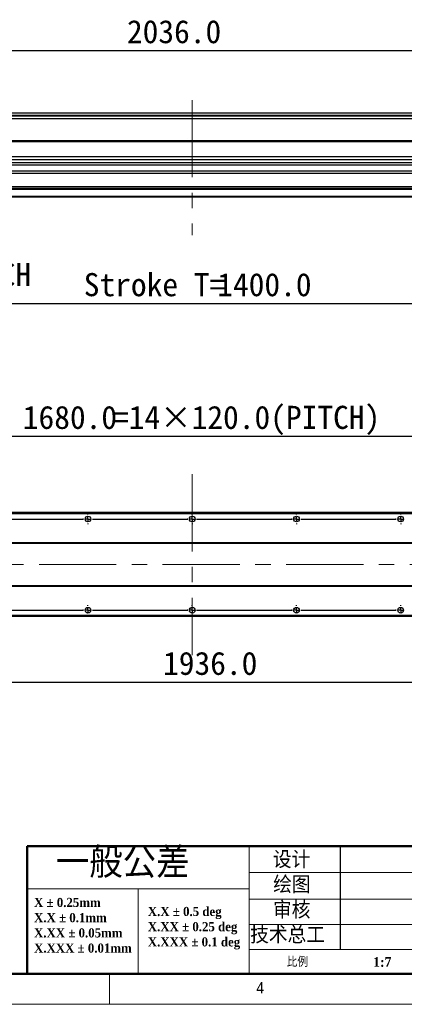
# Model space of a CAD drawing. Header units: millimetres. Extents: x 35 to 2905, y 35 to 2044.
# Tile 3 of 8: x 1017 to 1460, y 35 to 1168. Entities that reach past the tile are written whole.
import ezdxf

# ---------------------------------------------------------------- set-up
doc = ezdxf.new("R2010")
doc.units = ezdxf.units.MM
doc.header["$LTSCALE"] = 7
doc.linetypes.add('CENTERX2', pattern=[20.32, 12.7, -2.54, 2.54, -2.54])
doc.layers.add('DIMNS', color=7, linetype='Continuous')
doc.styles.add('SLDTEXTSTYLE1', font='Gothic.ttf', dxfattribs={"width": 0.913})
doc.styles.add('SLDTEXTSTYLE2', font='timesbd.ttf', dxfattribs={"width": 0.933})
doc.styles.add('SLDTEXTSTYLE4', font='txt', dxfattribs={"bigfont": 'bigfont'})
doc.styles.add('SLDTEXTSTYLE8', font='txt')
doc.styles.add('SLDTEXTSTYLE9', font='txt', dxfattribs={"bigfont": 'bigfont'})
doc.dimstyles.new('SLDDIMSTYLE0', dxfattribs={"dimtxt": 26.6, "dimasz": 14, "dimexe": 0, "dimexo": 0.0625, "dimgap": 6.65, "dimtad": 2, "dimdec": 1, "dimrnd": 1e-09, "dimzin": 4, "dimdsep": 46, "dimtxsty": 'SLDTEXTSTYLE8', "dimsah": 1, "dimcen": 0.09, "dimadec": 0, "dimazin": 1, "dimtfac": 1, "dimtdec": 1, "dimtofl": 0, "dimtmove": 0, "dimatfit": 3, "dimfxl": 0, "dimfrac": 2, "dimtolj": 1, "dimtzin": 12, "dimarcsym": 0})

# ---------------------------------------------------------------- blocks, each defined once
blk = doc.blocks.new('SW_NOTE_0')
at = {"color": 0, "linetype": 'Continuous', "lineweight": 0, "char_height": 10.5, "attachment_point": 1, "style": 'SLDTEXTSTYLE2'}
for s, insert in [('X.X ± 0.5 deg', (0, 13.8)), ('X.XX ± 0.25 deg', (0, -3.7)), ('X.XXX ± 0.1 deg', (0, -21.2))]:
    blk.add_mtext(s, dxfattribs=dict(at, insert=insert))
blk = doc.blocks.new('SW_NOTE_1')
at = {"color": 0, "linetype": 'Continuous', "lineweight": 0, "char_height": 10.5, "attachment_point": 1, "style": 'SLDTEXTSTYLE2'}
for s, insert in [('X ± 0.25mm ', (0, 13.8)), ('X.X ± 0.1mm', (0, -3.7))]:
    blk.add_mtext(s, dxfattribs=dict(at, insert=insert))
blk = doc.blocks.new('SW_NOTE_2')
at = {"color": 0, "linetype": 'Continuous', "lineweight": 0, "char_height": 10.5, "attachment_point": 1, "style": 'SLDTEXTSTYLE2'}
for s, insert in [('X.XX ± 0.05mm', (0, 13.8)), ('X.XXX ± 0.01mm', (0, -3.7))]:
    blk.add_mtext(s, dxfattribs=dict(at, insert=insert))
blk = doc.blocks.new('_D')
at = {"layer": 'DIMNS'}
for p, q in [((197.4, 1039.8), (197.4, 1139.5)), ((2233.4, 1039.8), (2233.4, 1139.5)), ((197.4, 1132.5), (2233.4, 1132.5))]:
    blk.add_line(p, q, dxfattribs=at)
for points in [[(197.4, 1132.5), (211.4, 1130.4), (211.4, 1134.6)], [(2233.4, 1132.5), (2219.4, 1134.6), (2219.4, 1130.4)]]:
    blk.add_solid(points, dxfattribs=at)
at = {"layer": 'DIMNS', "insert": (1140.2, 1167.4), "char_height": 26.6, "attachment_point": 1, "style": 'SLDTEXTSTYLE8'}
blk.add_mtext('2036.0', dxfattribs=at)
blk = doc.blocks.new('_D_3')
at = {"layer": 'DIMNS'}
for p, q in [((498.9, 1022.6), (498.9, 834.4)), ((1898.9, 1019.1), (1898.9, 834.4)), ((498.9, 841.4), (1898.9, 841.4))]:
    blk.add_line(p, q, dxfattribs=at)
for points in [[(498.9, 841.4), (512.9, 839.3), (512.9, 843.5)], [(1898.9, 841.4), (1884.9, 843.5), (1884.9, 839.3)]]:
    blk.add_solid(points, dxfattribs=at)
at = {"layer": 'DIMNS', "char_height": 26.6, "attachment_point": 1, "style": 'SLDTEXTSTYLE8'}
for s, insert in [('Stroke T=', (1090.5, 876.3)), ('1400.0', (1244.2, 876.3))]:
    blk.add_mtext(s, dxfattribs=dict(at, insert=insert))
blk = doc.blocks.new('SW_NOTE_3')
at = {"layer": 'DIMNS', "color": 0, "char_height": 26.6, "attachment_point": 1}
for s, insert, style in [('        光电正限位', (3.5, 13.4), 'SLDTEXTSTYLE9'), ('POSITIVE LIMIT SWITCH', (3.5, -21.8), 'SLDTEXTSTYLE8')]:
    blk.add_mtext(s, dxfattribs=dict(at, insert=insert, style=style))
blk = doc.blocks.new('_D_13')
at = {"layer": 'DIMNS'}
for p, q in [((247.4, 532), (247.4, 398.7)), ((2183.4, 526.4), (2183.4, 398.7)), ((247.4, 405.7), (2183.4, 405.7))]:
    blk.add_line(p, q, dxfattribs=at)
for points in [[(247.4, 405.7), (261.4, 403.6), (261.4, 407.8)], [(2183.4, 405.7), (2169.4, 407.8), (2169.4, 403.6)]]:
    blk.add_solid(points, dxfattribs=at)
at = {"layer": 'DIMNS', "insert": (1181.8, 440.6), "char_height": 26.6, "attachment_point": 1, "style": 'SLDTEXTSTYLE8'}
blk.add_mtext('1936.0', dxfattribs=at)
blk = doc.blocks.new('_D_18')
at = {"layer": 'DIMNS'}
for p, q in [((375.4, 608.1), (375.4, 695.7)), ((2055.4, 608.1), (2055.4, 695.7)), ((375.4, 688.7), (2055.4, 688.7))]:
    blk.add_line(p, q, dxfattribs=at)
for points in [[(375.4, 688.7), (389.4, 686.6), (389.4, 690.8)], [(2055.4, 688.7), (2041.4, 690.8), (2041.4, 686.6)]]:
    blk.add_solid(points, dxfattribs=at)
at = {"layer": 'DIMNS', "char_height": 26.6, "attachment_point": 1, "style": 'SLDTEXTSTYLE8'}
for s, insert in [('=14×120.0(PITCH)', (1124.2, 723.6)), ('1680.0', (1020.3, 723.6))]:
    blk.add_mtext(s, dxfattribs=dict(at, insert=insert))
blk = doc.blocks.new('SW_CENTERMARKSYMBOL_2')
at = {"layer": 'DIMNS', "color": 0}
for p, q in [((485.08, 0), (594.92, 0)), ((594.92, 0), (594.16, 0)), ((600, 0), (597.46, 0)), ((600, 0), (597.46, 0)), ((600, 0), (597.46, 0)), ((600, 0), (597.46, 0)), ((600, 0), (597.46, 0)), ((600, 0), (597.46, 0)), ((600, 0), (597.46, 0)), ((600, 5.08), (600, 5.84)), ((600, 0), (600, 2.54)), ((600, 0), (600, 2.54)), ((600, 0), (600, 2.54)), ((600, 0), (600, 2.54)), ((600, 0), (600, 2.54)), ((600, 0), (600, 2.54)), ((600, 0), (600, 2.54)), ((600, 0), (600, -2.54)), ((600, 0), (602.54, 0)), ((600, 0), (600, -2.54)), ((600, 0), (602.54, 0)), ((600, 0), (600, -2.54)), ((600, 0), (602.54, 0)), ((600, 0), (600, -2.54)), ((600, 0), (602.54, 0)), ((600, 0), (600, -2.54)), ((600, 0), (602.54, 0)), ((600, 0), (600, -2.54)), ((600, 0), (602.54, 0)), ((600, 0), (600, -2.54)), ((600, 0), (602.54, 0)), ((605.08, 0), (605.84, 0)), ((605.08, 0), (714.92, 0)), ((714.92, 0), (714.16, 0)), ((720, 0), (717.46, 0)), ((720, 0), (717.46, 0)), ((720, 0), (717.46, 0)), ((720, 0), (717.46, 0)), ((720, 0), (717.46, 0)), ((720, 0), (717.46, 0)), ((720, 0), (717.46, 0)), ((720, 0), (717.46, 0)), ((720, 5.08), (720, 5.84)), ((720, 0), (720, 2.54)), ((720, 0), (720, 2.54)), ((720, 0), (720, 2.54)), ((720, 0), (720, 2.54)), ((720, 0), (720, 2.54)), ((720, 0), (720, 2.54)), ((720, 0), (720, 2.54)), ((720, 0), (720, 2.54)), ((720, 0), (720, -2.54)), ((720, 0), (722.54, 0)), ((720, 0), (720, -2.54)), ((720, 0), (722.54, 0)), ((720, 0), (720, -2.54)), ((720, 0), (722.54, 0)), ((720, 0), (720, -2.54)), ((720, 0), (722.54, 0)), ((720, 0), (720, -2.54)), ((720, 0), (722.54, 0)), ((720, 0), (720, -2.54)), ((720, 0), (722.54, 0)), ((720, 0), (720, -2.54)), ((720, 0), (722.54, 0)), ((720, 0), (720, -2.54)), ((720, 0), (722.54, 0)), ((725.08, 0), (725.84, 0)), ((725.08, 0), (834.92, 0)), ((834.92, 0), (834.16, 0)), ((840, 0), (837.46, 0)), ((840, 0), (837.46, 0)), ((840, 0), (837.46, 0)), ((840, 0), (837.46, 0)), ((840, 0), (837.46, 0)), ((840, 0), (837.46, 0)), ((840, 0), (837.46, 0)), ((840, 5.08), (840, 5.84)), ((840, 0), (840, 2.54)), ((840, 0), (840, 2.54)), ((840, 0), (840, 2.54)), ((840, 0), (840, 2.54)), ((840, 0), (840, 2.54)), ((840, 0), (840, 2.54)), ((840, 0), (840, 2.54)), ((840, 0), (840, -2.54)), ((840, 0), (842.54, 0)), ((840, 0), (840, -2.54)), ((840, 0), (842.54, 0)), ((840, 0), (840, -2.54)), ((840, 0), (842.54, 0)), ((840, 0), (840, -2.54)), ((840, 0), (842.54, 0)), ((840, 0), (840, -2.54)), ((840, 0), (842.54, 0)), ((840, 0), (840, -2.54)), ((840, 0), (842.54, 0)), ((840, 0), (840, -2.54)), ((840, 0), (842.54, 0)), ((845.08, 0), (845.84, 0)), ((845.08, 0), (954.92, 0)), ((954.92, 0), (954.16, 0)), ((960, 0), (957.46, 0)), ((960, 0), (957.46, 0)), ((960, 0), (957.46, 0)), ((960, 0), (957.46, 0)), ((960, 0), (957.46, 0)), ((960, 0), (957.46, 0)), ((960, 5.08), (960, 5.84)), ((960, 0), (960, 2.54)), ((960, 0), (960, 2.54)), ((960, 0), (960, 2.54)), ((960, 0), (960, 2.54)), ((960, 0), (960, 2.54)), ((960, 0), (960, 2.54)), ((960, 0), (960, -2.54)), ((960, 0), (962.54, 0)), ((960, 0), (960, -2.54)), ((960, 0), (962.54, 0)), ((960, 0), (960, -2.54)), ((960, 0), (962.54, 0)), ((960, 0), (960, -2.54)), ((960, 0), (962.54, 0)), ((960, 0), (960, -2.54)), ((960, 0), (962.54, 0)), ((960, 0), (960, -2.54)), ((960, 0), (962.54, 0)), ((600, -5.08), (600, -5.84)), ((720, -5.08), (720, -5.84)), ((840, -5.08), (840, -5.84)), ((960, -5.08), (960, -5.84))]:
    blk.add_line(p, q, dxfattribs=at)
blk = doc.blocks.new('SW_CENTERMARKSYMBOL_3')
at = {"layer": 'DIMNS', "color": 0}
for p, q in [((365.08, 0), (474.92, 0)), ((474.92, 0), (474.16, 0)), ((480, 0), (477.46, 0)), ((480, 0), (477.46, 0)), ((480, 0), (477.46, 0)), ((480, 0), (477.46, 0)), ((480, 0), (477.46, 0)), ((480, 0), (477.46, 0)), ((480, 0), (477.46, 0)), ((480, 5.08), (480, 5.84)), ((480, 0), (480, 2.54)), ((480, 0), (480, 2.54)), ((480, 0), (480, 2.54)), ((480, 0), (480, 2.54)), ((480, 0), (480, 2.54)), ((480, 0), (480, 2.54)), ((480, 0), (480, 2.54)), ((480, 0), (480, -2.54)), ((480, 0), (482.54, 0)), ((480, 0), (480, -2.54)), ((480, 0), (482.54, 0)), ((480, 0), (480, -2.54)), ((480, 0), (482.54, 0)), ((480, 0), (480, -2.54)), ((480, 0), (482.54, 0)), ((480, 0), (480, -2.54)), ((480, 0), (482.54, 0)), ((480, 0), (480, -2.54)), ((480, 0), (482.54, 0)), ((480, 0), (480, -2.54)), ((480, 0), (482.54, 0)), ((485.08, 0), (485.84, 0)), ((485.08, 0), (594.92, 0)), ((594.92, 0), (594.16, 0)), ((600, 0), (597.46, 0)), ((600, 0), (597.46, 0)), ((600, 0), (597.46, 0)), ((600, 0), (597.46, 0)), ((600, 0), (597.46, 0)), ((600, 0), (597.46, 0)), ((600, 0), (597.46, 0)), ((600, 0), (597.46, 0)), ((600, 5.08), (600, 5.84)), ((600, 0), (600, 2.54)), ((600, 0), (600, 2.54)), ((600, 0), (600, 2.54)), ((600, 0), (600, 2.54)), ((600, 0), (600, 2.54)), ((600, 0), (600, 2.54)), ((600, 0), (600, 2.54)), ((600, 0), (600, 2.54)), ((600, 0), (600, -2.54)), ((600, 0), (602.54, 0)), ((600, 0), (600, -2.54)), ((600, 0), (602.54, 0)), ((600, 0), (600, -2.54)), ((600, 0), (602.54, 0)), ((600, 0), (600, -2.54)), ((600, 0), (602.54, 0)), ((600, 0), (600, -2.54)), ((600, 0), (602.54, 0)), ((600, 0), (600, -2.54)), ((600, 0), (602.54, 0)), ((600, 0), (600, -2.54)), ((600, 0), (602.54, 0)), ((600, 0), (600, -2.54)), ((600, 0), (602.54, 0)), ((605.08, 0), (605.84, 0)), ((605.08, 0), (714.92, 0)), ((714.92, 0), (714.16, 0)), ((720, 0), (717.46, 0)), ((720, 0), (717.46, 0)), ((720, 0), (717.46, 0)), ((720, 0), (717.46, 0)), ((720, 0), (717.46, 0)), ((720, 0), (717.46, 0)), ((720, 0), (717.46, 0)), ((720, 5.08), (720, 5.84)), ((720, 0), (720, 2.54)), ((720, 0), (720, 2.54)), ((720, 0), (720, 2.54)), ((720, 0), (720, 2.54)), ((720, 0), (720, 2.54)), ((720, 0), (720, 2.54)), ((720, 0), (720, 2.54)), ((720, 0), (720, -2.54)), ((720, 0), (722.54, 0)), ((720, 0), (720, -2.54)), ((720, 0), (722.54, 0)), ((720, 0), (720, -2.54)), ((720, 0), (722.54, 0)), ((720, 0), (720, -2.54)), ((720, 0), (722.54, 0)), ((720, 0), (720, -2.54)), ((720, 0), (722.54, 0)), ((720, 0), (720, -2.54)), ((720, 0), (722.54, 0)), ((720, 0), (720, -2.54)), ((720, 0), (722.54, 0)), ((725.08, 0), (725.84, 0)), ((725.08, 0), (834.92, 0)), ((834.92, 0), (834.16, 0)), ((840, 0), (837.46, 0)), ((840, 0), (837.46, 0)), ((840, 0), (837.46, 0)), ((840, 0), (837.46, 0)), ((840, 0), (837.46, 0)), ((840, 0), (837.46, 0)), ((840, 5.08), (840, 5.84)), ((840, 0), (840, 2.54)), ((840, 0), (840, 2.54)), ((840, 0), (840, 2.54)), ((840, 0), (840, 2.54)), ((840, 0), (840, 2.54)), ((840, 0), (840, 2.54)), ((840, 0), (840, -2.54)), ((840, 0), (842.54, 0)), ((840, 0), (840, -2.54)), ((840, 0), (842.54, 0)), ((840, 0), (840, -2.54)), ((840, 0), (842.54, 0)), ((840, 0), (840, -2.54)), ((840, 0), (842.54, 0)), ((840, 0), (840, -2.54)), ((840, 0), (842.54, 0)), ((840, 0), (840, -2.54)), ((840, 0), (842.54, 0)), ((480, -5.08), (480, -5.84)), ((600, -5.08), (600, -5.84)), ((720, -5.08), (720, -5.84)), ((840, -5.08), (840, -5.84))]:
    blk.add_line(p, q, dxfattribs=at)

msp = doc.modelspace()

# ---------------------------------------------------------------- linework, layer by layer
at = {"color": 7, "linetype": 'Continuous', "lineweight": 25}
for p, q in [((230.36, 1060.81), (2201.36, 1060.81)), ((505.86, 1054.31), (1926.86, 1054.31)), ((1898.86, 1028.46), (385.36, 1028.46)), ((2015.36, 1010.01), (415.36, 1010.01)), ((2221.36, 1003.08), (209.36, 1003.08)), ((2221.36, 1000.49), (209.36, 1000.49)), ((2015.36, 1006.61), (415.36, 1006.61)), ((2221.36, 993.56), (209.36, 993.56)), ((2221.36, 990.96), (209.36, 990.96)), ((2221.36, 975.46), (209.36, 975.46)), ((2221.36, 973.46), (209.36, 973.46)), ((2221.36, 972.46), (209.36, 972.46)), ((2221.36, 964.46), (209.36, 964.46)), ((2221.36, 963.46), (209.36, 963.46)), ((2221.36, 600.86), (209.36, 600.86)), ((2221.36, 600.36), (209.36, 600.36)), ((2221.36, 599.36), (209.36, 599.36)), ((2221.36, 565.86), (209.36, 565.86)), ((2221.36, 565.36), (209.36, 565.36)), ((2221.36, 516.36), (209.36, 516.36)), ((2221.36, 515.86), (209.36, 515.86)), ((2221.36, 482.36), (209.36, 482.36)), ((2221.36, 481.36), (209.36, 481.36)), ((2115.36, 481.26), (315.36, 481.26)), ((2115.36, 481.06), (315.36, 481.06))]:
    msp.add_line(p, q, dxfattribs=at)
at = {"color": 8, "linetype": 'Continuous', "lineweight": 25}
for p, q in [((500.36, 1057.81), (1930.36, 1057.81)), ((500.36, 1057.31), (1930.36, 1057.31)), ((1899.36, 1027.46), (385.36, 1027.46))]:
    msp.add_line(p, q, dxfattribs=at)
at = {"color": 7, "linetype": 'Continuous', "lineweight": 50}
for p, q in [((1025.29, 217), (1025.29, 70)), ((1025.29, 217), (1281, 217)), ((2870, 217), (1281, 217)), ((70, 70), (2870, 70))]:
    msp.add_line(p, q, dxfattribs=at)
at = {"color": 7, "linetype": 'Continuous', "lineweight": 18}
for p, q in [((1281, 217), (1281, 192.5)), ((1281, 168), (1281, 217)), ((1281, 192.5), (1281, 217)), ((1281, 168), (1281, 192.5)), ((1281, 186.61), (1926.29, 186.61)), ((1281, 168), (1025.29, 168)), ((1153.14, 168), (1153.14, 70)), ((1281, 168), (1281, 70)), ((1281, 155.78), (1926.29, 155.78)), ((1281, 126.91), (1926.29, 126.91)), ((1926.29, 98.04), (1281, 98.04)), ((70, 70), (2870, 70)), ((861, 70), (2870, 70)), ((1120, 35), (1120, 70)), ((35, 35), (2905, 35))]:
    msp.add_line(p, q, dxfattribs=at)
at = {"color": 7, "linetype": 'Continuous', "lineweight": 25}
for centre in [(1095.36, 593.36), (1215.36, 593.36), (1335.36, 593.36), (1455.36, 593.36), (1095.36, 488.36), (1215.36, 488.36), (1335.36, 488.36), (1455.36, 488.36)]:
    msp.add_circle(centre, 3.3, dxfattribs=at)
at = {"layer": 'DIMNS', "linetype": 'CENTERX2', "lineweight": 18}
for p, q in [((1215.36, 1075.41), (1215.36, 919.81)), ((1215.36, 645.01), (1215.36, 436.71)), ((2265.81, 540.86), (164.91, 540.86))]:
    msp.add_line(p, q, dxfattribs=at)
at = {"layer": 'DIMNS', "color": 7}
msp.add_line((1386.18, 98.04), (1386.18, 217), dxfattribs=at)

# ---------------------------------------------------------------- block references
at = {"color": 7, "linetype": 'Continuous', "lineweight": 0}
for name, p in [('SW_NOTE_1', (1033.26, 143.65)), ('SW_NOTE_0', (1164.24, 133.27)), ('SW_NOTE_2', (1033.26, 108.65))]:
    msp.add_blockref(name, p, dxfattribs=at)
at = {"layer": 'DIMNS'}
for name, p in [('SW_NOTE_3', (646.44, 909.66)), ('SW_CENTERMARKSYMBOL_3', (615.36, 593.36)), ('SW_CENTERMARKSYMBOL_2', (495.36, 488.36))]:
    msp.add_blockref(name, p, dxfattribs=at)

# ---------------------------------------------------------------- texts
at = {"color": 7, "linetype": 'Continuous', "lineweight": 0, "attachment_point": 1}
for s, insert, char_height, style in [('一般公差', (1058.35, 215.56), 35, 'SLDTEXTSTYLE4'), ('设计', (1308.15, 211.2), 19.6, 'SLDTEXTSTYLE4'), ('绘图', (1308.57, 182.46), 19.6, 'SLDTEXTSTYLE4'), ('审核', (1308.34, 153.23), 19.6, 'SLDTEXTSTYLE4'), ('技术总工', (1282.02, 124.6), 19.6, 'SLDTEXTSTYLE4'), ('比例', (1324.1, 89.33), 11.2, 'SLDTEXTSTYLE4'), ('1:7', (1423.69, 89.32), 11.2, 'SLDTEXTSTYLE2'), ('4', (1289.17, 60.52), 12.96, 'SLDTEXTSTYLE1')]:
    msp.add_mtext(s, dxfattribs=dict(at, insert=insert, char_height=char_height, style=style))

# ---------------------------------------------------------------- dimensions: what is measured, and where the dimension line sits
at = {"layer": 'DIMNS'}
for base, p1, p2, picture, middle in [((2233.36, 1132.46), (197.36, 1030.96), (2233.36, 1030.96), '_D', (1192.21, 1132.46)), ((2183.36, 405.67), (247.36, 540.86), (2183.36, 535.32), '_D_13', (1233.81, 405.67))]:
    dim = msp.add_linear_dim(base=base, p1=p1, p2=p2, dimstyle='SLDDIMSTYLE0', dxfattribs=at)
    dim.commit()
    dim.dimension.update_dxf_attribs({"geometry": picture, "text_midpoint": middle, "dimtype": 160})
dim = msp.add_linear_dim(base=(1898.86, 841.45), p1=(498.86, 1031.46), p2=(1898.86, 1027.96), angle=0, text='Stroke T=<>', dimstyle='SLDDIMSTYLE0', dxfattribs=at)
dim.commit()
dim.dimension.update_dxf_attribs({"geometry": '_D_3', "text_midpoint": (1219.31, 841.45), "dimtype": 160})
dim = msp.add_linear_dim(base=(2055.36, 688.66), p1=(375.36, 599.2), p2=(2055.36, 599.2), text='<>=14×120.0(PITCH)', dimstyle='SLDDIMSTYLE0', dxfattribs=at)
dim.commit()
dim.dimension.update_dxf_attribs({"geometry": '_D_18', "text_midpoint": (1216.94, 688.66), "dimtype": 160})

doc.saveas('drawing.dxf')
